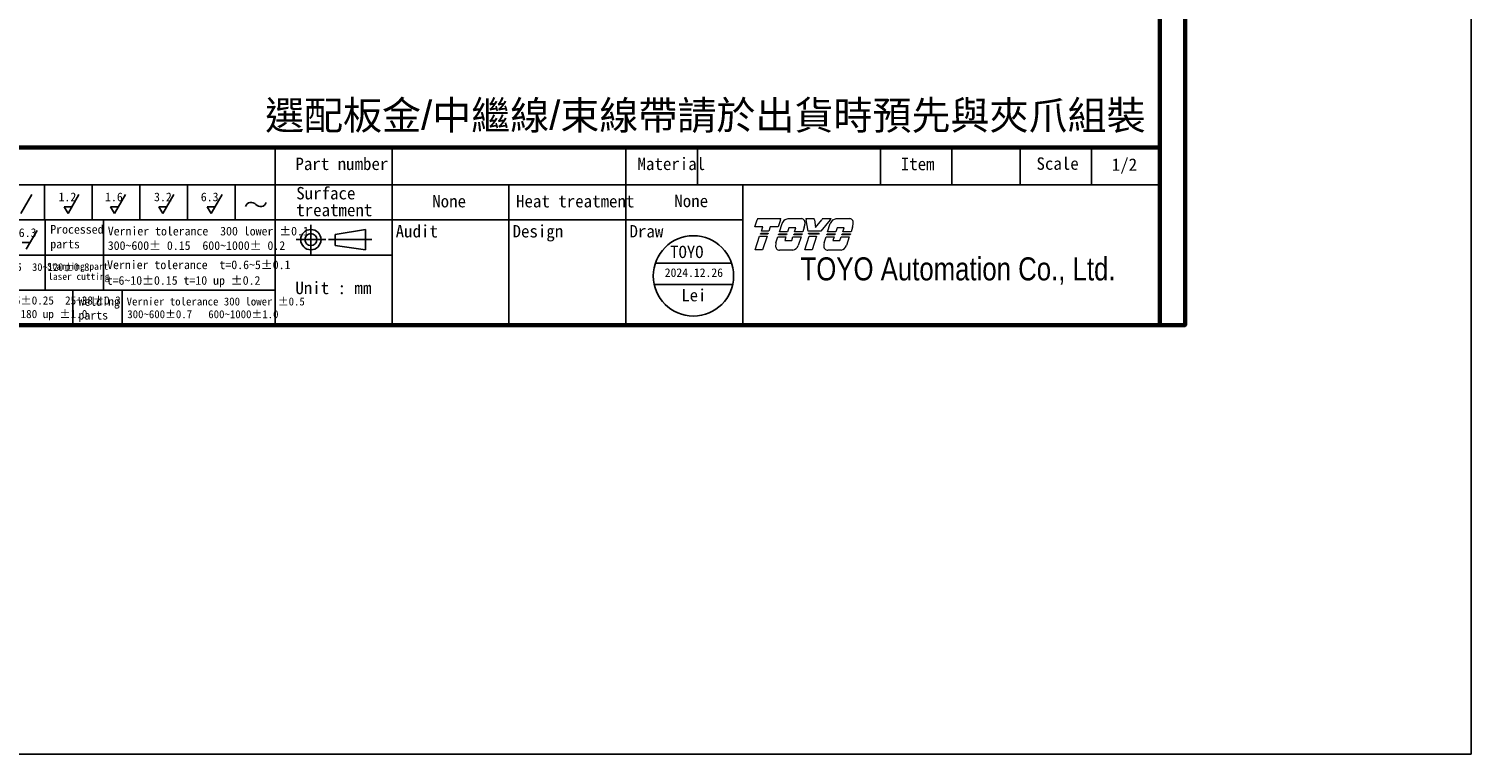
# Model space of a CAD drawing. Header units: millimetres. Extents: x 399 to 6076, y -1991 to 1602.
# Tile 114 of 256: x 5774 to 6076, y -980 to -828. Entities that reach past the tile are written whole.
import ezdxf
from ezdxf.enums import TextEntityAlignment as Align

# ---------------------------------------------------------------- set-up
doc = ezdxf.new("R2010")
doc.units = ezdxf.units.MM
doc.linetypes.add('SLD-實線', pattern=[0])
doc.layers.add('AM_0', color=7, linetype='Continuous', lineweight=50)
doc.layers.add('可見 (ISO)', color=7, linetype='Continuous', lineweight=25)
doc.layers.add('BORDER', color=7, linetype='Continuous')
doc.layers.add('圖框', color=7, linetype='SLD-實線')
doc.styles.add('SEACAD_arial_ttf', font='arial.ttf', dxfattribs={"height": 0.2})
doc.styles.get("Standard").update_dxf_attribs({"font": 'arial.ttf'})
doc.styles.add('標題欄', font='txt')

# ---------------------------------------------------------------- blocks, each defined once
blk = doc.blocks.new('A4-英文圖框-橫式')
at = {"layer": 'BORDER', "color": 123, "linetype": 'Continuous', "lineweight": 60, "ltscale": 25.4}
for p, q in [((2549.79, 183.5), (2549.79, -95.06)), ((2151.7, -57.78), (2549.79, -57.78))]:
    blk.add_line(p, q, dxfattribs=at)
at = {"layer": 'BORDER', "color": 60, "linetype": 'Continuous', "ltscale": 25.4}
for p, q in [((2364.21, -57.78), (2364.21, -95.06)), ((2388.73, -65.63), (2388.73, -57.78)), ((2437.78, -65.63), (2437.78, -57.78)), ((2452.78, -65.63), (2452.78, -57.78)), ((2491.17, -65.63), (2491.17, -57.78)), ((2506.17, -65.63), (2506.17, -57.78)), ((2520.48, -65.63), (2520.48, -57.78)), ((2535.48, -65.63), (2535.48, -57.78)), ((2151.7, -65.63), (2549.79, -65.63)), ((2315.82, -65.63), (2315.82, -72.99)), ((2325.82, -65.63), (2325.82, -72.99)), ((2335.82, -65.63), (2335.82, -72.99)), ((2345.82, -65.63), (2345.82, -72.99)), ((2355.82, -65.63), (2355.82, -72.99)), ((2364.21, -65.63), (2364.21, -95.06)), ((2364.22, -65.63), (2364.22, -72.99)), ((2364.22, -65.63), (2364.22, -72.99)), ((2388.73, -95.06), (2388.73, -65.63)), ((2413.26, -95.06), (2413.26, -65.63)), ((2437.78, -95.06), (2437.78, -65.63)), ((2462.31, -95.06), (2462.31, -65.63)), ((2151.7, -72.99), (2364.21, -72.99)), ((2315.96, -72.99), (2315.96, -80.35)), ((2328.19, -72.99), (2328.19, -80.35)), ((2364.21, -72.99), (2462.31, -72.99)), ((2151.7, -80.35), (2364.21, -80.35)), ((2315.96, -80.35), (2315.96, -87.7)), ((2328.19, -80.35), (2328.19, -87.7)), ((2364.21, -80.35), (2388.73, -80.35)), ((2151.7, -87.7), (2364.21, -87.7)), ((2321.74, -87.7), (2321.74, -95.06)), ((2332.11, -87.7), (2332.11, -95.06)), ((2364.21, -95.06), (2549.79, -95.06))]:
    blk.add_line(p, q, dxfattribs=at)
at = {"layer": 'BORDER', "color": 2, "linetype": 'Continuous', "ltscale": 25.4}
for p, q in [((2313.17, -67.68), (2310.88, -71.65)), ((2323.06, -67.68), (2320.77, -71.65)), ((2332.82, -67.68), (2330.53, -71.65)), ((2342.95, -67.68), (2340.66, -71.65)), ((2353.07, -67.68), (2350.78, -71.65)), ((2320.77, -71.65), (2319.94, -70.22)), ((2319.94, -70.22), (2321.59, -70.22)), ((2330.53, -71.65), (2329.7, -70.22)), ((2329.7, -70.22), (2331.35, -70.22)), ((2340.66, -71.65), (2339.84, -70.22)), ((2339.84, -70.22), (2341.48, -70.22)), ((2350.78, -71.65), (2349.96, -70.22)), ((2349.96, -70.22), (2351.61, -70.22)), ((2314.27, -75.17), (2311.98, -79.13)), ((2311.16, -77.71), (2312.8, -77.71))]:
    blk.add_line(p, q, dxfattribs=at)
at = {"layer": 'BORDER', "color": 4, "linetype": 'Continuous', "ltscale": 25.4}
for p, q in [((2371.71, -74.01), (2371.71, -80.23)), ((2374.82, -77.12), (2368.6, -77.12)), ((2375.39, -77.12), (2384.51, -77.12))]:
    blk.add_line(p, q, dxfattribs=at)
at = {"layer": 'BORDER', "color": 7, "linetype": 'Continuous', "ltscale": 25.4}
for p, q in [((2376.83, -76.06), (2383.16, -74.99)), ((2383.16, -74.99), (2383.16, -79.24)), ((2376.83, -76.06), (2376.83, -78.37)), ((2376.83, -78.37), (2383.16, -79.24))]:
    blk.add_line(p, q, dxfattribs=at)
at = {"layer": 'BORDER', "color": 123, "linetype": 'Continuous', "lineweight": 60, "ltscale": 25.4}
blk.add_lwpolyline([(2151.7, 188.79), (2555.09, 188.79), (2555.09, -95.06), (2151.7, -95.06)], close=True, dxfattribs=at)
at = {"layer": 'BORDER', "color": 7, "linetype": 'Continuous', "ltscale": 25.4}
for radius in [2.13, 1.26]:
    blk.add_circle((2371.71, -77.12), radius, dxfattribs=at)
at = {"layer": 'BORDER', "color": 2, "linetype": 'Continuous', "ltscale": 25.4}
for centre, start, end in [((2359.2, -70.55), 39.8056, 162.5792), ((2361.14, -68.94), 219.8056, 342.5792)]:
    blk.add_arc(centre, 1.26, start, end, dxfattribs=at)
at = {"layer": '可見 (ISO)', "lineweight": 5}
for p, q in [((2464.86, -74.45), (2465.34, -72.94)), ((2466.49, -74.45), (2464.86, -74.45)), ((2465.42, -72.7), (2465.34, -72.94)), ((2465.42, -72.7), (2470.26, -72.7)), ((2466.2, -75.35), (2466.49, -74.45)), ((2467.77, -75.35), (2466.2, -75.35)), ((2468.06, -74.45), (2467.77, -75.35)), ((2469.69, -74.45), (2468.06, -74.45)), ((2470.18, -72.94), (2469.69, -74.45)), ((2469.97, -75.48), (2470.53, -73.73)), ((2471.69, -75.48), (2469.97, -75.48)), ((2470.18, -72.94), (2470.26, -72.7)), ((2471.95, -74.66), (2471.69, -75.48)), ((2471.8, -72.7), (2474.55, -72.7)), ((2473.43, -74.66), (2471.95, -74.66)), ((2473.17, -75.48), (2473.43, -74.66)), ((2474.89, -75.48), (2473.17, -75.48)), ((2475.2, -74.5), (2474.89, -75.48)), ((2475.55, -72.7), (2475.59, -72.94)), ((2475.55, -72.7), (2477.31, -72.7)), ((2476.04, -75.35), (2475.59, -72.94)), ((2478.67, -75.35), (2476.04, -75.35)), ((2477.34, -72.94), (2477.31, -72.7)), ((2477.34, -72.94), (2477.59, -74.57)), ((2477.59, -74.57), (2478.86, -72.94)), ((2480.66, -72.94), (2478.67, -75.35)), ((2479.05, -72.7), (2478.86, -72.94)), ((2479.05, -72.7), (2480.86, -72.7)), ((2480.09, -75.48), (2480.65, -73.73)), ((2481.81, -75.48), (2480.09, -75.48)), ((2480.66, -72.94), (2480.86, -72.7)), ((2482.08, -74.66), (2481.81, -75.48)), ((2481.92, -72.7), (2484.68, -72.7)), ((2483.55, -74.66), (2482.08, -74.66)), ((2483.29, -75.48), (2483.55, -74.66)), ((2485.01, -75.48), (2483.29, -75.48)), ((2485.33, -74.5), (2485.01, -75.48)), ((2464.9, -79.28), (2465.84, -76.38)), ((2465.84, -76.38), (2467.4, -76.38)), ((2465.99, -75.96), (2466.06, -75.75)), ((2467.55, -75.96), (2465.99, -75.96)), ((2466.06, -75.75), (2467.62, -75.75)), ((2467.4, -76.38), (2466.47, -79.28)), ((2467.62, -75.75), (2467.55, -75.96)), ((2469.25, -77.77), (2469.66, -76.5)), ((2469.66, -76.5), (2471.36, -76.5)), ((2469.79, -76.08), (2469.86, -75.88)), ((2471.49, -76.08), (2469.79, -76.08)), ((2469.86, -75.88), (2471.56, -75.88)), ((2471.36, -76.5), (2471.09, -77.31)), ((2471.09, -77.31), (2472.57, -77.31)), ((2471.56, -75.88), (2471.49, -76.08)), ((2472.57, -77.31), (2472.83, -76.5)), ((2472.83, -76.5), (2474.53, -76.5)), ((2472.99, -76.08), (2473.06, -75.88)), ((2474.69, -76.08), (2472.99, -76.08)), ((2473.06, -75.88), (2474.76, -75.88)), ((2474.53, -76.5), (2473.94, -78.35)), ((2474.76, -75.88), (2474.69, -76.08)), ((2475.3, -79.28), (2476.23, -76.38)), ((2476.16, -75.96), (2476.12, -75.75)), ((2476.12, -75.75), (2478.35, -75.75)), ((2478.18, -75.96), (2476.16, -75.96)), ((2476.23, -76.38), (2477.8, -76.38)), ((2477.8, -76.38), (2476.87, -79.28)), ((2478.35, -75.75), (2478.18, -75.96)), ((2479.37, -77.77), (2479.78, -76.5)), ((2479.78, -76.5), (2481.48, -76.5)), ((2479.92, -76.08), (2479.98, -75.88)), ((2481.61, -76.08), (2479.92, -76.08)), ((2479.98, -75.88), (2481.68, -75.88)), ((2481.48, -76.5), (2481.22, -77.31)), ((2481.22, -77.31), (2482.69, -77.31)), ((2481.68, -75.88), (2481.61, -76.08)), ((2482.69, -77.31), (2482.95, -76.5)), ((2482.95, -76.5), (2484.65, -76.5)), ((2483.11, -76.08), (2483.18, -75.88)), ((2484.81, -76.08), (2483.11, -76.08)), ((2483.18, -75.88), (2484.88, -75.88)), ((2484.65, -76.5), (2484.06, -78.35)), ((2484.88, -75.88), (2484.81, -76.08)), ((2466.47, -79.28), (2464.9, -79.28)), ((2472.78, -79.33), (2470.03, -79.33)), ((2476.87, -79.28), (2475.3, -79.28)), ((2482.91, -79.33), (2480.15, -79.33))]:
    blk.add_line(p, q, dxfattribs=at)
for centre, radius, start, end in [((2471.99, -74.24), 1.55, 123.3001, 160.8894), ((2474.52, -73.55), 0.85, 349.7215, 45.5037), ((2469.75, -73.08), 5.64, 345.4024, 353.6243), ((2482.12, -74.24), 1.55, 123.3001, 160.8894), ((2484.64, -73.55), 0.85, 349.7215, 45.5037), ((2479.87, -73.08), 5.64, 345.4024, 353.6243), ((2470.02, -78.48), 0.85, 172.7215, 270.3361), ((2474.81, -78.7), 5.64, 170.4732, 176.6243), ((2472.48, -77.8), 1.55, 281.1769, 339.4117), ((2484.93, -78.7), 5.64, 170.4732, 176.6243), ((2480.15, -78.48), 0.85, 172.7215, 270.3361), ((2482.61, -77.8), 1.55, 281.1769, 339.4117)]:
    blk.add_arc(centre, radius, start, end, dxfattribs=at)
for points, knots in [([(2471.14, -72.94), (2471.22, -72.89), (2471.31, -72.84), (2471.53, -72.75), (2471.66, -72.72), (2471.8, -72.7)], [0.7632588, 0.7632588, 0.7632588, 0.7632588, 0.8183582, 0.8183582, 0.8969132, 0.8969132, 0.8969132, 0.8969132]), ([(2475.11, -72.94), (2475.04, -72.87), (2474.94, -72.81), (2474.75, -72.73), (2474.65, -72.71), (2474.55, -72.7)], [0.3846511, 0.3846511, 0.3846511, 0.3846511, 0.4469665, 0.4469665, 0.5029651, 0.5029651, 0.5029651, 0.5029651]), ([(2481.26, -72.94), (2481.34, -72.89), (2481.43, -72.84), (2481.65, -72.75), (2481.79, -72.72), (2481.92, -72.7)], [0.7632591, 0.7632591, 0.7632591, 0.7632591, 0.8183584, 0.8183584, 0.8969135, 0.8969135, 0.8969135, 0.8969135]), ([(2485.23, -72.94), (2485.16, -72.87), (2485.06, -72.81), (2484.87, -72.73), (2484.77, -72.71), (2484.68, -72.7)], [0.3846512, 0.3846512, 0.3846512, 0.3846512, 0.4469719, 0.4469719, 0.5029651, 0.5029651, 0.5029651, 0.5029651])]:
    blk.add_open_spline(points, degree=3, knots=knots, dxfattribs=at)
at = {"layer": 'BORDER', "color": 7, "linetype": 'Continuous', "ltscale": 25.4, "style": 'SEACAD_arial_ttf', "width": 0.8}
blk.add_text('TOYO Automation Co., Ltd.', height=4.8353, dxfattribs=at).set_placement((2474.42, -80.83), align=Align.TOP_LEFT)
at = {"layer": '圖框', "style": '標題欄'}
for s, height, p in [('Part number', 2.6053, (2368.46, -59.91)), (' Material', 2.605, (2438.46, -59.91)), ('Item', 2.605, (2495.44, -59.94)), ('Scale', 2.605, (2523.91, -59.86)), ('Surface', 2.605, (2368.64, -66.07)), ('1.2', 1.824, (2318.77, -67.24)), ('1.6', 1.824, (2328.53, -67.24)), ('3.2', 1.824, (2338.81, -67.24)), ('6.3', 1.824, (2348.61, -67.24)), ('Heat treatment', 2.6053, (2414.74, -67.75)), ('treatment', 2.605, (2368.64, -69.6)), ('6.3', 1.824, (2310.42, -74.74)), ('Processed', 1.824, (2317.04, -74.04)), ('Vernier tolerance  300 lower %%P0.1', 1.8237, (2329.1, -74.41)), ('Audit', 2.605, (2389.49, -74.05)), ('Design', 2.605, (2414.01, -74.05)), ('Draw', 2.605, (2438.54, -74.05)), ('parts', 1.824, (2317.04, -77.12)), ('300~600%%P 0.15  600~1000%%P 0.2', 1.8237, (2329.1, -77.45)), ('Vernier tolerance  t=0.6~5%%P0.1', 1.8237, (2328.96, -81.48)), ('Vernier tolerance 6 lower %%P0.3  6~30%%P0.5  30~120%%P0.8', 1.6062, (2265.15, -82.07)), ('Stamping part', 1.4514, (2316.36, -81.99)), ('laser cutting', 1.4514, (2316.61, -84.12)), ('t=6~10%%P0.15 t=10 up %%P0.2', 1.8237, (2328.87, -84.76)), ('Unit : mm', 2.605, (2368.45, -85.94)), ('Vernier tolerance 10 lower %%P0.2  10~25%%P0.25  25~38%%P0.3', 1.7169, (2265.25, -89.01)), ('Welding', 1.824, (2322.95, -89.17)), ('Vernier tolerance 300 lower %%P0.5  ', 1.6654, (2333.05, -89.26)), ('38~50%%P0.5  50~100%%P0.6  100~180%%P0.8  180 up %%P1.0', 1.7169, (2265.25, -91.86)), ('parts', 1.824, (2322.95, -92.06)), ('300~600%%P0.7   600~1000%%P1.0', 1.6654, (2333.19, -91.93))]:
    blk.add_text(s, height=height, dxfattribs=at).set_placement(p, align=Align.TOP_LEFT)

msp = doc.modelspace()

# ---------------------------------------------------------------- linework, layer by layer
at = {"color": 1}
for p, q in [((5905.283, -877.148), (5921.253, -877.148)), ((5905.029, -881.608), (5921.507, -881.608))]:
    msp.add_line(p, q, dxfattribs=at)
at = {"color": 2}
msp.add_lwpolyline([(5074.625, 785.255), (6076.406, 785.255), (6076.406, -980.166), (5074.625, -980.166)], close=True, dxfattribs=at)
at = {"color": 1}
msp.add_circle((5913.268, -879.84), 8.427, dxfattribs=at)

# ---------------------------------------------------------------- block references
msp.add_blockref('A4-英文圖框-橫式', (3461.319, -795.105))

# ---------------------------------------------------------------- texts
at = {"layer": 'AM_0', "insert": (6008.111, -849.889), "char_height": 6, "attachment_point": 9}
msp.add_mtext_dynamic_manual_height_columns('{\\fPMingLiU|b0|i0|c136|p18;選配板金}/{\\fPMingLiU|b0|i0|c136|p18;中繼線}/{\\fPMingLiU|b0|i0|c136|p18;束線帶請於出貨時預先與夾爪組裝}', width=218.23164, gutter_width=1, heights=[0], dxfattribs=at)
at = {"layer": '圖框', "style": '標題欄'}
for s, p in [('1/2', (6001.021, -855.173)), ('None', (5858.476, -862.851)), ('None', (5909.256, -862.803))]:
    msp.add_text(s, height=2.6053, dxfattribs=at).set_placement(p, align=Align.TOP_LEFT)
at = {"layer": '圖框', "color": 1, "style": '標題欄'}
msp.add_text('TOYO', height=2.5673, dxfattribs=at).set_placement((5908.4, -873.518), align=Align.TOP_LEFT)
for s, height, p in [('2024.12.26', 1.7971, (5913.364, -879.141)), ('Lei', 2.5673, (5913.354, -883.881))]:
    msp.add_text(s, height=height, dxfattribs=at).set_placement(p, align=Align.MIDDLE_CENTER)

doc.saveas('drawing.dxf')
